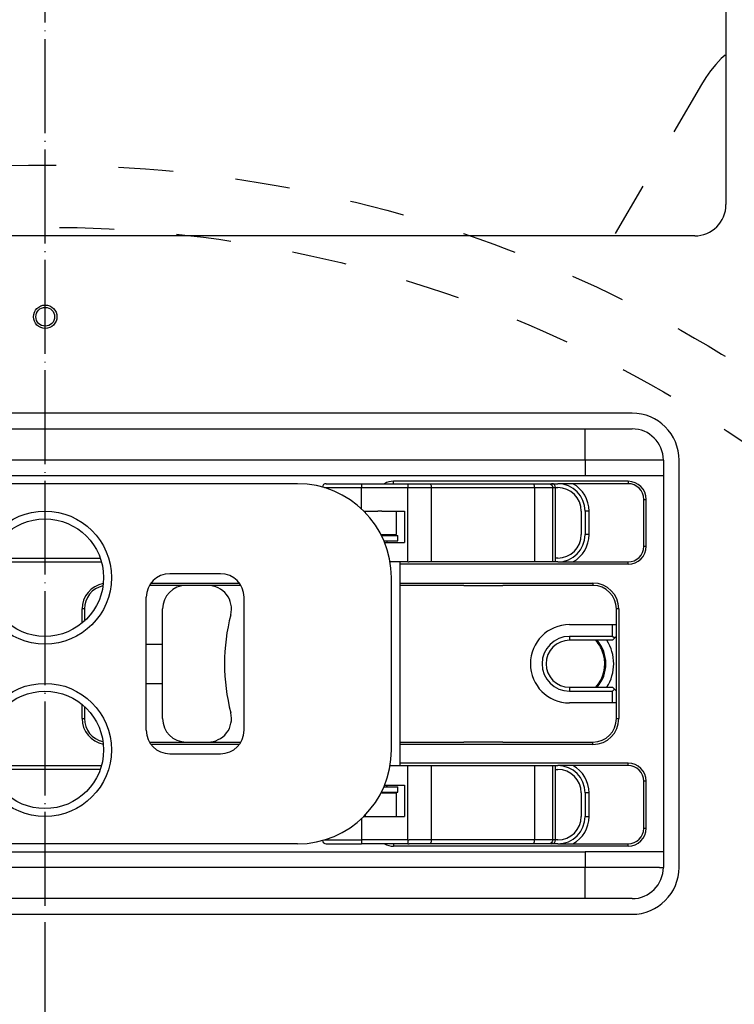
# Model space of a CAD drawing. Extents: x -1809 to 6113, y -4129 to 1471.
# Tile 142 of 197: x 2599 to 2690, y -1762 to -1637. Entities that reach past the tile are written whole.
import ezdxf

# ---------------------------------------------------------------- set-up
doc = ezdxf.new("R2010")
doc.units = 0
doc.linetypes.add('DASHED', pattern=[15, 7, -8])
doc.linetypes.add('DOT_CENTER', pattern=[14, 12, -1, 0, -1])
doc.layers.get('0').update_dxf_attribs({"linetype": 'CONTINUOUS'})
doc.layers.add('1', color=7, linetype='CONTINUOUS')

# ---------------------------------------------------------------- blocks, each defined once
blk = doc.blocks.new('DOWEL_PIN_5X22DIN6325__426', base_point=(2660.56, -1708.88))
at = {"color": 1, "linetype": 'CONTINUOUS'}
blk.add_line((2655.56, -1708.88), (2660.56, -1708.88), dxfattribs=at)
blk = doc.blocks.new('DOWEL_PIN_5X22DIN6325__427', base_point=(2660.56, -1728.88))
at = {"color": 1, "linetype": 'CONTINUOUS'}
blk.add_line((2660.56, -1728.88), (2655.56, -1728.88), dxfattribs=at)
blk = doc.blocks.new('NEEDLE_BEARING_0509_1__428', base_point=(2661.56, -1741.38))
at = {"color": 1, "linetype": 'CONTINUOUS'}
blk.add_line((2661.56, -1741.38), (2654.56, -1741.38), dxfattribs=at)
blk = doc.blocks.new('NEEDLE_BEARING_0509_3__430', base_point=(2661.56, -1696.38))
at = {"color": 1, "linetype": 'CONTINUOUS'}
blk.add_line((2654.56, -1696.38), (2661.56, -1696.38), dxfattribs=at)
blk = doc.blocks.new('BEARING_PARTS__431', base_point=(2661.56, -1696.38))
for name, p in [('NEEDLE_BEARING_0509_3__430', (2661.56, -1696.38)), ('DOWEL_PIN_5X22DIN6325__426', (2660.56, -1708.88)), ('DOWEL_PIN_5X22DIN6325__427', (2660.56, -1728.88)), ('NEEDLE_BEARING_0509_1__428', (2661.56, -1741.38))]:
    blk.add_blockref(name, p)
blk = doc.blocks.new('PLATE_E7018-27702__432', base_point=(2681.06, -1688.88))
at = {"color": 1, "linetype": 'CONTINUOUS'}
for p, q in [((2580.06, -1688.88), (2624.06, -1688.88)), ((2624.06, -1688.88), (2626.06, -1688.88)), ((2626.06, -1688.88), (2627.06, -1688.88)), ((2627.06, -1688.88), (2629.06, -1688.88)), ((2629.06, -1688.88), (2655.56, -1688.88)), ((2655.56, -1688.88), (2657.56, -1688.88)), ((2657.56, -1688.88), (2658.06, -1688.88)), ((2658.06, -1688.88), (2658.56, -1688.88)), ((2658.56, -1688.88), (2660.56, -1688.88)), ((2660.56, -1688.88), (2671.06, -1688.88)), ((2671.06, -1688.88), (2677.06, -1688.88)), ((2681.06, -1692.88), (2680.56, -1692.88)), ((2681.06, -1692.88), (2681.06, -1694.88)), ((2681.06, -1694.88), (2681.06, -1742.88)), ((2648.56, -1695.88), (2651.15, -1695.88)), ((2648.56, -1696.38), (2651.4, -1696.38)), ((2651.15, -1695.88), (2664.32, -1695.88)), ((2651.4, -1696.38), (2654.56, -1696.38)), ((2654.56, -1696.38), (2661.56, -1696.38)), ((2661.56, -1696.38), (2664.57, -1696.38)), ((2664.32, -1695.88), (2666.41, -1695.88)), ((2664.57, -1696.38), (2666.89, -1696.38)), ((2666.41, -1695.88), (2666.78, -1695.88)), ((2666.78, -1695.88), (2667.56, -1695.88)), ((2666.89, -1696.38), (2667.28, -1696.38)), ((2667.28, -1696.38), (2667.56, -1696.38)), ((2645.06, -1699.38), (2644.56, -1699.38)), ((2670.56, -1699.38), (2670.56, -1702.38)), ((2671.06, -1699.38), (2671.06, -1702.38)), ((2671.56, -1699.38), (2671.06, -1699.38)), ((2671.56, -1702.38), (2671.56, -1699.38)), ((2644.97, -1702.38), (2645.06, -1702.38)), ((2671.56, -1702.38), (2671.06, -1702.38)), ((2651.4, -1705.88), (2648.56, -1705.88)), ((2664.57, -1705.88), (2651.4, -1705.88)), ((2666.89, -1705.88), (2664.57, -1705.88)), ((2667.28, -1705.88), (2666.89, -1705.88)), ((2667.56, -1705.38), (2667.28, -1705.38)), ((2667.56, -1705.88), (2667.28, -1705.88)), ((2648.56, -1731.88), (2651.4, -1731.88)), ((2651.4, -1731.88), (2664.57, -1731.88)), ((2664.57, -1731.88), (2666.89, -1731.88)), ((2666.89, -1731.88), (2667.28, -1731.88)), ((2667.28, -1731.88), (2667.56, -1731.88)), ((2667.28, -1732.38), (2667.56, -1732.38)), ((2645.06, -1735.38), (2644.97, -1735.38)), ((2670.56, -1735.38), (2670.56, -1738.38)), ((2671.06, -1735.38), (2671.06, -1738.38)), ((2671.56, -1735.38), (2671.06, -1735.38)), ((2671.56, -1738.38), (2671.56, -1735.38)), ((2644.56, -1738.38), (2645.06, -1738.38)), ((2671.06, -1738.38), (2671.56, -1738.38)), ((2651.4, -1741.38), (2648.56, -1741.38)), ((2654.56, -1741.38), (2651.4, -1741.38)), ((2661.56, -1741.38), (2654.56, -1741.38)), ((2664.57, -1741.38), (2661.56, -1741.38)), ((2666.89, -1741.38), (2664.57, -1741.38)), ((2667.28, -1741.38), (2666.89, -1741.38)), ((2667.56, -1741.38), (2667.28, -1741.38)), ((2651.15, -1741.88), (2648.56, -1741.88)), ((2664.32, -1741.88), (2651.15, -1741.88)), ((2666.41, -1741.88), (2664.32, -1741.88)), ((2666.78, -1741.88), (2666.41, -1741.88)), ((2667.56, -1741.88), (2666.78, -1741.88)), ((2681.06, -1742.88), (2681.06, -1744.88)), ((2680.56, -1744.88), (2681.06, -1744.88)), ((2624.06, -1748.88), (2580.06, -1748.88)), ((2626.06, -1748.88), (2624.06, -1748.88)), ((2627.06, -1748.88), (2626.06, -1748.88)), ((2629.06, -1748.88), (2627.06, -1748.88)), ((2655.56, -1748.88), (2629.06, -1748.88)), ((2657.56, -1748.88), (2655.56, -1748.88)), ((2658.06, -1748.88), (2657.56, -1748.88)), ((2658.56, -1748.88), (2658.06, -1748.88)), ((2660.56, -1748.88), (2658.56, -1748.88)), ((2671.06, -1748.88), (2660.56, -1748.88)), ((2677.06, -1748.88), (2671.06, -1748.88))]:
    blk.add_line(p, q, dxfattribs=at)
for centre, radius, start, end in [((2677.06, -1692.88), 4, 0, 90), ((2667.56, -1699.38), 3.5, 0, 90), ((2667.56, -1699.38), 3, 0, 90), ((2667.56, -1699.38), 4, 0, 61.045), ((2648.56, -1702.38), 3.5, 180, -178.3628), ((2648.56, -1702.38), 3, 180, -178.0898), ((2667.56, -1702.38), 3, -90, 0), ((2667.56, -1702.38), 3.5, -90, 0), ((2667.56, -1702.38), 4, -61.045, 0), ((2648.56, -1702.38), 3, -164.534, -160.5288), ((2669.11, -1718.88), 4.6, -40.7057, 40.7057), ((2669.11, -1718.88), 5.6, -32.3924, 32.3924), ((2667.56, -1735.38), 3.5, 0, 90), ((2667.56, -1735.38), 3, 0, 90), ((2667.56, -1735.38), 4, 0, 61.045), ((2648.56, -1735.38), 3.5, 178.3628, 180), ((2648.56, -1735.38), 3, 178.0898, 180), ((2648.56, -1735.38), 3, 160.5288, 164.534), ((2667.56, -1738.38), 3, -90, 0), ((2667.56, -1738.38), 3.5, -90, 0), ((2667.56, -1738.38), 4, -61.045, 0), ((2677.06, -1744.88), 4, -90, 0)]:
    blk.add_arc(centre, radius, start, end, dxfattribs=at)
blk = doc.blocks.new('PLATE_ASSY_E7018-67702_433', base_point=(2681.06, -1688.88))
for name, p in [('PLATE_E7018-27702__432', (2681.06, -1688.88)), ('BEARING_PARTS__431', (2661.56, -1696.38))]:
    blk.add_blockref(name, p)
blk = doc.blocks.new('DOWEL_PIN_5X50_DIN6325_434', base_point=(2617.06, -1716.38))
at = {"color": 1, "linetype": 'CONTINUOUS'}
for p, q in [((2587.06, -1716.38), (2589.06, -1716.38)), ((2614.97, -1716.38), (2617.06, -1716.38)), ((2587.06, -1721.38), (2589.06, -1721.38)), ((2614.97, -1721.38), (2617.06, -1721.38))]:
    blk.add_line(p, q, dxfattribs=at)
blk = doc.blocks.new('LATCH_E7018-21201_1__436', base_point=(2675.06, -1708.88))
at = {"color": 1, "linetype": 'CONTINUOUS'}
for p, q in [((2622.86, -1708.88), (2620.06, -1708.88)), ((2626.56, -1708.88), (2622.86, -1708.88)), ((2627.07, -1708.88), (2626.56, -1708.88)), ((2655.56, -1708.88), (2647.37, -1708.88)), ((2655.56, -1708.88), (2660.56, -1708.88)), ((2668.07, -1708.88), (2660.56, -1708.88)), ((2672.06, -1708.88), (2668.07, -1708.88)), ((2617.06, -1725.88), (2617.06, -1711.88)), ((2675.06, -1713.88), (2675.06, -1711.88)), ((2669.06, -1713.88), (2674.56, -1713.88)), ((2674.56, -1713.88), (2675.06, -1713.88)), ((2674.56, -1715.38), (2674.56, -1713.88)), ((2675.06, -1715.38), (2675.06, -1713.88)), ((2674.56, -1715.38), (2669.06, -1715.38)), ((2669.06, -1715.38), (2669.06, -1715.88)), ((2674.56, -1715.88), (2669.06, -1715.88)), ((2674.81, -1715.63), (2674.56, -1715.38)), ((2674.81, -1715.63), (2674.56, -1715.88)), ((2675.06, -1715.38), (2674.81, -1715.63)), ((2669.06, -1721.88), (2674.56, -1721.88)), ((2669.06, -1721.88), (2669.06, -1722.38)), ((2669.06, -1722.38), (2674.56, -1722.38)), ((2674.81, -1722.13), (2674.56, -1721.88)), ((2674.81, -1722.13), (2674.56, -1722.38)), ((2674.56, -1723.88), (2674.56, -1722.38)), ((2674.81, -1722.13), (2675.06, -1722.38)), ((2675.06, -1723.88), (2675.06, -1722.38)), ((2674.56, -1723.88), (2669.06, -1723.88)), ((2675.06, -1723.88), (2674.56, -1723.88)), ((2675.06, -1725.88), (2675.06, -1723.88)), ((2620.06, -1728.88), (2622.86, -1728.88)), ((2622.86, -1728.88), (2626.06, -1728.88)), ((2626.06, -1728.88), (2627.07, -1728.88)), ((2647.37, -1728.88), (2655.56, -1728.88)), ((2660.56, -1728.88), (2655.56, -1728.88)), ((2660.56, -1728.88), (2667.97, -1728.88)), ((2667.97, -1728.88), (2672.06, -1728.88))]:
    blk.add_line(p, q, dxfattribs=at)
for centre, radius, start, end in [((2620.06, -1711.88), 3, 90, 180), ((2622.86, -1711.88), 3, -14.4775, 90), ((2672.06, -1711.88), 3, 0, 90), ((2649.97, -1718.88), 25, 165.5225, 180), ((2669.06, -1718.88), 5, 90, -90), ((2669.06, -1718.88), 3.5, 90, -90), ((2669.06, -1718.88), 3, 90, -90), ((2649.97, -1718.88), 25, 180, -165.5225), ((2622.86, -1725.88), 3, -90, 14.4775), ((2620.06, -1725.88), 3, 180, -90), ((2672.06, -1725.88), 3, -90, 0)]:
    blk.add_arc(centre, radius, start, end, dxfattribs=at)
blk = doc.blocks.new('LOCK_ASSY__437', base_point=(2675.06, -1708.88))
for name, p in [('LATCH_E7018-21201_1__436', (2675.06, -1708.88)), ('DOWEL_PIN_5X50_DIN6325_434', (2617.06, -1716.38))]:
    blk.add_blockref(name, p)
blk = doc.blocks.new('LEVER_E7018-25001__438', base_point=(2646.3, -1695.88))
at = {"color": 1, "linetype": 'CONTINUOUS'}
for p, q in [((2617.47, -1695.88), (2569.16, -1695.88)), ((2628.34, -1695.88), (2617.47, -1695.88)), ((2629.34, -1695.88), (2628.34, -1695.88)), ((2634.3, -1695.88), (2629.34, -1695.88)), ((2624.47, -1707.38), (2617.97, -1707.38)), ((2646.3, -1729.88), (2646.3, -1707.88)), ((2614.97, -1727.38), (2614.97, -1710.38)), ((2627.47, -1727.38), (2627.47, -1710.38)), ((2617.97, -1730.38), (2624.47, -1730.38)), ((2617.47, -1741.88), (2569.16, -1741.88)), ((2628.34, -1741.88), (2617.47, -1741.88)), ((2629.34, -1741.88), (2628.34, -1741.88)), ((2634.3, -1741.88), (2629.34, -1741.88))]:
    blk.add_line(p, q, dxfattribs=at)
for centre, radius in [((2602.02, -1707.88), 8.5), ((2602.02, -1707.88), 7.5), ((2602.02, -1729.88), 8.5), ((2602.02, -1729.88), 7.5)]:
    blk.add_circle(centre, radius, dxfattribs=at)
for centre, radius, start, end in [((2634.3, -1707.88), 12, 0, 90), ((2617.97, -1710.38), 3, 90, 180), ((2624.47, -1710.38), 3, 0, 90), ((2617.97, -1727.38), 3, 180, -90), ((2624.47, -1727.38), 3, -90, 0), ((2634.3, -1729.88), 12, -90, 0)]:
    blk.add_arc(centre, radius, start, end, dxfattribs=at)
blk = doc.blocks.new('RETAIN_RING_DIN6799-4__440', base_point=(2647.12, -1702.48))
at = {"color": 1, "linetype": 'CONTINUOUS'}
for p, q in [((2645.02, -1702.48), (2647.12, -1702.48)), ((2647.12, -1703.18), (2647.12, -1702.48)), ((2645.34, -1703.18), (2647.12, -1703.18))]:
    blk.add_line(p, q, dxfattribs=at)
blk = doc.blocks.new('RETAIN_RING_DIN6799-4__441', base_point=(2647.12, -1734.58))
at = {"color": 1, "linetype": 'CONTINUOUS'}
for p, q in [((2645.02, -1735.28), (2647.12, -1735.28)), ((2645.34, -1734.58), (2647.12, -1734.58)), ((2647.12, -1735.28), (2647.12, -1734.58))]:
    blk.add_line(p, q, dxfattribs=at)
blk = doc.blocks.new('CAM_E7018-25002__442', base_point=(2667.28, -1695.88))
at = {"color": 1, "linetype": 'CONTINUOUS'}
for p, q in [((2637.73, -1696.38), (2642.47, -1696.38)), ((2637.97, -1695.88), (2640.27, -1695.88)), ((2640.27, -1695.88), (2642.47, -1695.88)), ((2642.47, -1695.88), (2644.67, -1695.88)), ((2642.47, -1695.88), (2642.47, -1696.38)), ((2642.47, -1699.09), (2642.47, -1696.38)), ((2642.47, -1696.38), (2648.4, -1696.38)), ((2644.67, -1695.88), (2646.56, -1695.88)), ((2646.56, -1695.88), (2648.4, -1695.88)), ((2648.4, -1695.88), (2648.56, -1695.88)), ((2648.4, -1695.88), (2648.4, -1696.38)), ((2648.4, -1696.38), (2648.56, -1696.38)), ((2648.4, -1705.88), (2648.4, -1696.38)), ((2648.56, -1695.88), (2651.15, -1695.88)), ((2648.56, -1696.38), (2651.4, -1696.38)), ((2651.15, -1695.88), (2664.32, -1695.88)), ((2651.4, -1696.38), (2654.56, -1696.38)), ((2651.4, -1696.38), (2651.4, -1705.88)), ((2654.56, -1696.38), (2661.56, -1696.38)), ((2661.56, -1696.38), (2664.57, -1696.38)), ((2664.32, -1695.88), (2666.41, -1695.88)), ((2664.57, -1696.38), (2666.89, -1696.38)), ((2664.57, -1696.38), (2664.57, -1705.88)), ((2666.41, -1695.88), (2666.78, -1695.88)), ((2666.89, -1696.38), (2666.89, -1705.88)), ((2666.89, -1696.38), (2667.28, -1696.38)), ((2667.28, -1705.88), (2667.28, -1696.38)), ((2642.77, -1699.38), (2642.97, -1699.38)), ((2642.97, -1699.38), (2644.56, -1699.38)), ((2645.06, -1699.38), (2644.56, -1699.38)), ((2645.06, -1699.38), (2645.56, -1699.38)), ((2645.56, -1699.38), (2646.97, -1699.38)), ((2646.97, -1699.38), (2647.97, -1699.38)), ((2647.97, -1699.38), (2647.97, -1703.38)), ((2645.43, -1703.38), (2647.97, -1703.38)), ((2646.56, -1705.88), (2646.13, -1705.88)), ((2647.37, -1705.88), (2646.56, -1705.88)), ((2647.37, -1705.88), (2647.37, -1731.88)), ((2648.4, -1705.88), (2647.37, -1705.88)), ((2648.4, -1705.88), (2648.56, -1705.88)), ((2651.4, -1705.88), (2648.56, -1705.88)), ((2664.57, -1705.88), (2651.4, -1705.88)), ((2666.89, -1705.88), (2664.57, -1705.88)), ((2667.28, -1705.88), (2666.89, -1705.88)), ((2646.13, -1731.88), (2646.56, -1731.88)), ((2646.56, -1731.88), (2647.37, -1731.88)), ((2647.37, -1731.88), (2648.4, -1731.88)), ((2648.4, -1731.88), (2648.56, -1731.88)), ((2648.4, -1741.38), (2648.4, -1731.88)), ((2648.56, -1731.88), (2651.4, -1731.88)), ((2651.4, -1731.88), (2664.57, -1731.88)), ((2651.4, -1731.88), (2651.4, -1741.38)), ((2664.57, -1731.88), (2666.89, -1731.88)), ((2664.57, -1731.88), (2664.57, -1741.38)), ((2666.89, -1731.88), (2667.28, -1731.88)), ((2666.89, -1731.88), (2666.89, -1741.38)), ((2667.28, -1741.38), (2667.28, -1731.88)), ((2645.43, -1734.38), (2647.97, -1734.38)), ((2647.97, -1734.38), (2647.97, -1738.38)), ((2642.47, -1738.67), (2642.47, -1741.38)), ((2642.77, -1738.38), (2642.97, -1738.38)), ((2642.97, -1738.38), (2644.56, -1738.38)), ((2644.56, -1738.38), (2645.06, -1738.38)), ((2645.06, -1738.38), (2645.56, -1738.38)), ((2645.56, -1738.38), (2646.97, -1738.38)), ((2646.97, -1738.38), (2647.97, -1738.38)), ((2637.73, -1741.38), (2642.47, -1741.38)), ((2648.4, -1741.38), (2642.47, -1741.38)), ((2642.47, -1741.38), (2642.47, -1741.88)), ((2648.4, -1741.38), (2648.56, -1741.38)), ((2648.4, -1741.38), (2648.4, -1741.88)), ((2651.4, -1741.38), (2648.56, -1741.38)), ((2654.56, -1741.38), (2651.4, -1741.38)), ((2661.56, -1741.38), (2654.56, -1741.38)), ((2664.57, -1741.38), (2661.56, -1741.38)), ((2666.89, -1741.38), (2664.57, -1741.38)), ((2667.28, -1741.38), (2666.89, -1741.38)), ((2637.97, -1741.88), (2640.27, -1741.88)), ((2640.27, -1741.88), (2642.47, -1741.88)), ((2644.67, -1741.88), (2642.47, -1741.88)), ((2646.56, -1741.88), (2644.67, -1741.88)), ((2648.4, -1741.88), (2646.56, -1741.88)), ((2648.4, -1741.88), (2648.56, -1741.88)), ((2651.15, -1741.88), (2648.56, -1741.88)), ((2664.32, -1741.88), (2651.15, -1741.88)), ((2666.41, -1741.88), (2664.32, -1741.88)), ((2666.78, -1741.88), (2666.41, -1741.88))]:
    blk.add_line(p, q, dxfattribs=at)
for centre, start, end in [((2637.97, -1696.38), 90, 171.6987), ((2666.78, -1696.38), 0, 90), ((2637.97, -1741.38), -171.6987, -90), ((2666.78, -1741.38), -90, 0)]:
    blk.add_arc(centre, 0.5, start, end, dxfattribs=at)
for points in [[(2651.15, -1695.88), (2651.19, -1695.88), (2651.24, -1695.9), (2651.31, -1695.99), (2651.35, -1696.05), (2651.39, -1696.2), (2651.4, -1696.29), (2651.4, -1696.38)], [(2664.32, -1695.88), (2664.37, -1695.88), (2664.41, -1695.9), (2664.49, -1695.99), (2664.52, -1696.05), (2664.56, -1696.2), (2664.57, -1696.29), (2664.57, -1696.38)], [(2666.41, -1695.88), (2666.5, -1695.88), (2666.58, -1695.9), (2666.72, -1695.99), (2666.78, -1696.05), (2666.87, -1696.2), (2666.89, -1696.29), (2666.89, -1696.38)], [(2651.4, -1741.38), (2651.4, -1741.47), (2651.39, -1741.55), (2651.35, -1741.7), (2651.31, -1741.77), (2651.24, -1741.86), (2651.19, -1741.88), (2651.15, -1741.88)], [(2664.57, -1741.38), (2664.57, -1741.47), (2664.56, -1741.55), (2664.52, -1741.7), (2664.49, -1741.77), (2664.41, -1741.86), (2664.37, -1741.88), (2664.32, -1741.88)], [(2666.89, -1741.38), (2666.89, -1741.47), (2666.87, -1741.55), (2666.78, -1741.7), (2666.72, -1741.77), (2666.58, -1741.86), (2666.5, -1741.88), (2666.41, -1741.88)]]:
    blk.add_open_spline(points, degree=3, knots=[0, 0, 0, 0, 1, 1, 2, 2, 3, 3, 3, 3], dxfattribs=at)
blk = doc.blocks.new('PIN_E7018-23702_1__443', base_point=(2644.97, -1695.88))
at = {"color": 1, "linetype": 'CONTINUOUS'}
for p, q in [((2640.27, -1695.88), (2642.47, -1695.88)), ((2642.47, -1695.88), (2644.67, -1695.88)), ((2644.97, -1702.39), (2644.97, -1702.38)), ((2644.97, -1735.38), (2644.97, -1735.37)), ((2640.27, -1741.88), (2642.47, -1741.88)), ((2644.67, -1741.88), (2642.47, -1741.88))]:
    blk.add_line(p, q, dxfattribs=at)
blk = doc.blocks.new('RAIL_E7018-23701_1__446', base_point=(2646.97, -1695.88))
at = {"color": 1, "linetype": 'CONTINUOUS'}
for p, q in [((2617.47, -1695.88), (2569.16, -1695.88)), ((2628.34, -1695.88), (2617.47, -1695.88)), ((2629.34, -1695.88), (2628.34, -1695.88)), ((2642.77, -1699.38), (2642.97, -1699.38)), ((2642.97, -1699.58), (2642.97, -1699.38)), ((2642.97, -1699.38), (2644.56, -1699.38)), ((2645.06, -1699.38), (2644.56, -1699.38)), ((2645.06, -1699.38), (2645.56, -1699.38)), ((2645.56, -1699.38), (2646.97, -1699.38)), ((2646.97, -1702.38), (2646.97, -1699.38)), ((2644.97, -1702.38), (2645.06, -1702.38)), ((2645.06, -1702.38), (2645.56, -1702.38)), ((2645.56, -1702.38), (2646.97, -1702.38)), ((2594.79, -1705.88), (2609.24, -1705.88)), ((2594.95, -1705.38), (2609.09, -1705.38))]:
    blk.add_line(p, q, dxfattribs=at)
blk = doc.blocks.new('RAIL_E7018-23701_2__447', base_point=(2646.97, -1731.88))
at = {"color": 1, "linetype": 'CONTINUOUS'}
for p, q in [((2594.79, -1731.88), (2609.24, -1731.88)), ((2609.09, -1732.38), (2594.95, -1732.38)), ((2645.06, -1735.38), (2644.97, -1735.38)), ((2645.06, -1735.38), (2645.56, -1735.38)), ((2645.56, -1735.38), (2646.97, -1735.38)), ((2646.97, -1738.38), (2646.97, -1735.38)), ((2642.77, -1738.38), (2642.97, -1738.38)), ((2642.97, -1738.38), (2642.97, -1738.18)), ((2642.97, -1738.38), (2644.56, -1738.38)), ((2644.56, -1738.38), (2645.06, -1738.38)), ((2645.06, -1738.38), (2645.56, -1738.38)), ((2645.56, -1738.38), (2646.97, -1738.38)), ((2617.47, -1741.88), (2569.16, -1741.88)), ((2628.34, -1741.88), (2617.47, -1741.88)), ((2629.34, -1741.88), (2628.34, -1741.88))]:
    blk.add_line(p, q, dxfattribs=at)
blk = doc.blocks.new('CLAMP_ASSY__448', base_point=(2667.28, -1695.88))
for name, p in [('RAIL_E7018-23701_1__446', (2646.97, -1695.88)), ('LEVER_E7018-25001__438', (2646.3, -1695.88)), ('CAM_E7018-25002__442', (2667.28, -1695.88)), ('PIN_E7018-23702_1__443', (2644.97, -1695.88)), ('RETAIN_RING_DIN6799-4__440', (2647.12, -1702.48)), ('RAIL_E7018-23701_2__447', (2646.97, -1731.88)), ('RETAIN_RING_DIN6799-4__441', (2647.12, -1734.58))]:
    blk.add_blockref(name, p)
blk = doc.blocks.new('PIN_E7018-23703_8__450', base_point=(2660.56, -1744.88))
at = {"color": 1, "linetype": 'CONTINUOUS'}
for p, q in [((2656.06, -1744.88), (2655.56, -1744.88)), ((2660.06, -1744.88), (2656.06, -1744.88)), ((2660.5, -1744.88), (2660.06, -1744.88)), ((2660.56, -1744.88), (2660.5, -1744.88)), ((2657.56, -1748.88), (2655.56, -1748.88)), ((2660.56, -1748.88), (2658.56, -1748.88))]:
    blk.add_line(p, q, dxfattribs=at)
blk = doc.blocks.new('PIN_E7018-23703_7__451', base_point=(2629.06, -1744.88))
at = {"color": 1, "linetype": 'CONTINUOUS'}
for p, q in [((2624.56, -1744.88), (2624.06, -1744.88)), ((2628.56, -1744.88), (2624.56, -1744.88)), ((2629, -1744.88), (2628.56, -1744.88)), ((2629.06, -1744.88), (2629, -1744.88)), ((2626.06, -1748.88), (2624.06, -1748.88)), ((2629.06, -1748.88), (2627.06, -1748.88))]:
    blk.add_line(p, q, dxfattribs=at)
blk = doc.blocks.new('PIN_E7018-23703_2__455', base_point=(2629.06, -1688.88))
at = {"color": 1, "linetype": 'CONTINUOUS'}
for p, q in [((2624.06, -1688.88), (2626.06, -1688.88)), ((2627.06, -1688.88), (2629.06, -1688.88)), ((2624.56, -1692.88), (2624.06, -1692.88)), ((2628.56, -1692.88), (2624.56, -1692.88)), ((2629.06, -1692.88), (2628.56, -1692.88))]:
    blk.add_line(p, q, dxfattribs=at)
blk = doc.blocks.new('PIN_E7018-23703_1__456', base_point=(2660.56, -1688.88))
at = {"color": 1, "linetype": 'CONTINUOUS'}
for p, q in [((2655.56, -1688.88), (2657.56, -1688.88)), ((2658.56, -1688.88), (2660.56, -1688.88)), ((2656.06, -1692.88), (2655.56, -1692.88)), ((2660.06, -1692.88), (2656.06, -1692.88)), ((2660.56, -1692.88), (2660.06, -1692.88))]:
    blk.add_line(p, q, dxfattribs=at)
blk = doc.blocks.new('LATCHPINS__457', base_point=(2660.56, -1688.88))
for name, p in [('PIN_E7018-23703_2__455', (2629.06, -1688.88)), ('PIN_E7018-23703_1__456', (2660.56, -1688.88)), ('PIN_E7018-23703_7__451', (2629.06, -1744.88)), ('PIN_E7018-23703_8__450', (2660.56, -1744.88))]:
    blk.add_blockref(name, p)
blk = doc.blocks.new('Z_STAGE_PLATE__458', base_point=(2681.06, -1688.88))
at = {"color": 1, "linetype": 'CONTINUOUS'}
for p, q in [((2580.06, -1688.88), (2624.06, -1688.88)), ((2624.06, -1688.88), (2626.06, -1688.88)), ((2626.06, -1688.88), (2627.06, -1688.88)), ((2627.06, -1688.88), (2629.06, -1688.88)), ((2629.06, -1688.88), (2655.56, -1688.88)), ((2655.56, -1688.88), (2657.56, -1688.88)), ((2657.56, -1688.88), (2658.06, -1688.88)), ((2658.06, -1688.88), (2658.56, -1688.88)), ((2658.56, -1688.88), (2660.56, -1688.88)), ((2660.56, -1688.88), (2671.06, -1688.88)), ((2671.06, -1688.88), (2677.06, -1688.88)), ((2671.06, -1692.88), (2671.06, -1688.88)), ((2624.06, -1692.88), (2580.06, -1692.88)), ((2624.56, -1692.88), (2624.06, -1692.88)), ((2628.56, -1692.88), (2624.56, -1692.88)), ((2629.06, -1692.88), (2628.56, -1692.88)), ((2655.56, -1692.88), (2629.06, -1692.88)), ((2656.06, -1692.88), (2655.56, -1692.88)), ((2660.06, -1692.88), (2656.06, -1692.88)), ((2660.56, -1692.88), (2660.06, -1692.88)), ((2671.06, -1692.88), (2660.56, -1692.88)), ((2680.56, -1692.88), (2671.06, -1692.88)), ((2671.06, -1692.88), (2671.06, -1694.88)), ((2681.06, -1692.88), (2680.56, -1692.88)), ((2681.06, -1692.88), (2681.06, -1694.88)), ((2671.06, -1694.88), (2533.06, -1694.88)), ((2681.06, -1694.88), (2671.06, -1694.88)), ((2681.06, -1694.88), (2681.06, -1742.88)), ((2646.56, -1695.88), (2646.56, -1695.58)), ((2676.56, -1695.58), (2646.56, -1695.58)), ((2646.56, -1695.88), (2648.4, -1695.88)), ((2648.4, -1695.88), (2648.56, -1695.88)), ((2648.56, -1695.88), (2651.15, -1695.88)), ((2651.15, -1695.88), (2664.32, -1695.88)), ((2664.32, -1695.88), (2666.41, -1695.88)), ((2666.41, -1695.88), (2666.78, -1695.88)), ((2666.78, -1695.88), (2667.56, -1695.88)), ((2676.56, -1695.88), (2667.56, -1695.88)), ((2676.56, -1695.58), (2676.56, -1695.88)), ((2678.56, -1703.88), (2678.56, -1697.88)), ((2678.56, -1697.88), (2678.86, -1697.88)), ((2678.86, -1703.88), (2678.86, -1697.88)), ((2678.56, -1703.88), (2678.86, -1703.88)), ((2647.37, -1705.88), (2646.56, -1705.88)), ((2648.4, -1705.88), (2647.37, -1705.88)), ((2676.56, -1706.18), (2647.37, -1706.18)), ((2648.4, -1705.88), (2648.56, -1705.88)), ((2651.4, -1705.88), (2648.56, -1705.88)), ((2664.57, -1705.88), (2651.4, -1705.88)), ((2666.89, -1705.88), (2664.57, -1705.88)), ((2667.28, -1705.88), (2666.89, -1705.88)), ((2667.56, -1705.88), (2667.28, -1705.88)), ((2667.56, -1705.88), (2676.56, -1705.88)), ((2676.56, -1706.18), (2676.56, -1705.88)), ((2620.06, -1708.88), (2615.37, -1708.88)), ((2615.57, -1708.58), (2626.87, -1708.58)), ((2622.86, -1708.88), (2620.06, -1708.88)), ((2626.56, -1708.88), (2622.86, -1708.88)), ((2627.07, -1708.88), (2626.56, -1708.88)), ((2647.37, -1708.58), (2672.06, -1708.58)), ((2655.56, -1708.88), (2647.37, -1708.88)), ((2655.56, -1708.88), (2660.56, -1708.88)), ((2668.07, -1708.88), (2660.56, -1708.88)), ((2672.06, -1708.88), (2668.07, -1708.88)), ((2672.06, -1708.58), (2672.06, -1708.88)), ((2607.06, -1711.88), (2606.76, -1711.88)), ((2606.76, -1713.69), (2606.76, -1711.88)), ((2607.06, -1711.88), (2607.06, -1713.43)), ((2675.06, -1713.88), (2675.06, -1711.88)), ((2675.36, -1711.88), (2675.06, -1711.88)), ((2675.36, -1711.88), (2675.36, -1725.88)), ((2675.06, -1715.38), (2675.06, -1713.88)), ((2675.06, -1722.38), (2675.06, -1715.38)), ((2675.06, -1723.88), (2675.06, -1722.38)), ((2675.06, -1725.88), (2675.06, -1723.88)), ((2606.76, -1725.88), (2606.76, -1724.07)), ((2607.06, -1724.33), (2607.06, -1725.88)), ((2606.76, -1725.88), (2607.06, -1725.88)), ((2675.06, -1725.88), (2675.36, -1725.88)), ((2615.37, -1728.88), (2620.06, -1728.88)), ((2620.06, -1728.88), (2622.86, -1728.88)), ((2622.86, -1728.88), (2626.06, -1728.88)), ((2626.06, -1728.88), (2627.07, -1728.88)), ((2647.37, -1728.88), (2655.56, -1728.88)), ((2660.56, -1728.88), (2655.56, -1728.88)), ((2660.56, -1728.88), (2667.97, -1728.88)), ((2667.97, -1728.88), (2672.06, -1728.88)), ((2672.06, -1729.18), (2672.06, -1728.88)), ((2626.87, -1729.18), (2615.57, -1729.18)), ((2672.06, -1729.18), (2647.37, -1729.18)), ((2676.56, -1731.58), (2647.37, -1731.58)), ((2676.56, -1731.88), (2676.56, -1731.58)), ((2646.56, -1731.88), (2647.37, -1731.88)), ((2647.37, -1731.88), (2648.4, -1731.88)), ((2648.4, -1731.88), (2648.56, -1731.88)), ((2648.56, -1731.88), (2651.4, -1731.88)), ((2651.4, -1731.88), (2664.57, -1731.88)), ((2664.57, -1731.88), (2666.89, -1731.88)), ((2666.89, -1731.88), (2667.28, -1731.88)), ((2667.28, -1731.88), (2667.56, -1731.88)), ((2676.56, -1731.88), (2667.56, -1731.88)), ((2678.56, -1739.88), (2678.56, -1733.88)), ((2678.86, -1733.88), (2678.56, -1733.88)), ((2678.86, -1739.88), (2678.86, -1733.88)), ((2678.56, -1739.88), (2678.86, -1739.88)), ((2533.06, -1742.88), (2671.06, -1742.88)), ((2646.56, -1741.88), (2646.56, -1742.18)), ((2648.4, -1741.88), (2646.56, -1741.88)), ((2676.56, -1742.18), (2646.56, -1742.18)), ((2648.4, -1741.88), (2648.56, -1741.88)), ((2651.15, -1741.88), (2648.56, -1741.88)), ((2664.32, -1741.88), (2651.15, -1741.88)), ((2666.41, -1741.88), (2664.32, -1741.88)), ((2666.78, -1741.88), (2666.41, -1741.88)), ((2667.56, -1741.88), (2666.78, -1741.88)), ((2667.56, -1741.88), (2676.56, -1741.88)), ((2681.06, -1742.88), (2671.06, -1742.88)), ((2671.06, -1742.88), (2671.06, -1744.88)), ((2676.56, -1742.18), (2676.56, -1741.88)), ((2681.06, -1742.88), (2681.06, -1744.88)), ((2624.06, -1744.88), (2580.06, -1744.88)), ((2624.56, -1744.88), (2624.06, -1744.88)), ((2628.56, -1744.88), (2624.56, -1744.88)), ((2629, -1744.88), (2628.56, -1744.88)), ((2629.06, -1744.88), (2629, -1744.88)), ((2655.56, -1744.88), (2629.06, -1744.88)), ((2656.06, -1744.88), (2655.56, -1744.88)), ((2660.06, -1744.88), (2656.06, -1744.88)), ((2660.5, -1744.88), (2660.06, -1744.88)), ((2660.56, -1744.88), (2660.5, -1744.88)), ((2671.06, -1744.88), (2660.56, -1744.88)), ((2671.06, -1748.88), (2671.06, -1744.88)), ((2680.56, -1744.88), (2671.06, -1744.88)), ((2680.56, -1744.88), (2681.06, -1744.88)), ((2624.06, -1748.88), (2580.06, -1748.88)), ((2626.06, -1748.88), (2624.06, -1748.88)), ((2627.06, -1748.88), (2626.06, -1748.88)), ((2629.06, -1748.88), (2627.06, -1748.88)), ((2655.56, -1748.88), (2629.06, -1748.88)), ((2657.56, -1748.88), (2655.56, -1748.88)), ((2658.06, -1748.88), (2657.56, -1748.88)), ((2658.56, -1748.88), (2658.06, -1748.88)), ((2660.56, -1748.88), (2658.56, -1748.88)), ((2671.06, -1748.88), (2660.56, -1748.88)), ((2677.06, -1748.88), (2671.06, -1748.88))]:
    blk.add_line(p, q, dxfattribs=at)
for centre, radius, start, end in [((2677.06, -1692.88), 4, 0, 90), ((2646.56, -1697.88), 2.3, 90, 119.5918), ((2676.56, -1697.88), 2.3, 0, 90), ((2676.56, -1697.88), 2, 0, 90), ((2676.56, -1703.88), 2, -90, 0), ((2676.56, -1703.88), 2.3, -90, 0), ((2610.06, -1711.88), 3.3, 100.1768, 180), ((2610.06, -1711.88), 3, 101.9521, 180), ((2672.06, -1711.88), 3.3, 0, 90), ((2672.06, -1711.88), 3, 0, 90), ((2610.06, -1725.88), 3.3, 180, -100.1768), ((2610.06, -1725.88), 3, 180, -101.9521), ((2672.06, -1725.88), 3, -90, 0), ((2672.06, -1725.88), 3.3, -90, 0), ((2676.56, -1733.88), 2.3, 0, 90), ((2676.56, -1733.88), 2, 0, 90), ((2676.56, -1739.88), 2, -90, 0), ((2676.56, -1739.88), 2.3, -90, 0), ((2646.56, -1739.88), 2.3, -119.5918, -90), ((2677.06, -1744.88), 4, -90, 0)]:
    blk.add_arc(centre, radius, start, end, dxfattribs=at)
blk = doc.blocks.new('Z-STAGE_ASSY__459', base_point=(2681.06, -1688.88))
for name, p in [('Z_STAGE_PLATE__458', (2681.06, -1688.88)), ('LATCHPINS__457', (2660.56, -1688.88)), ('CLAMP_ASSY__448', (2667.28, -1695.88)), ('LOCK_ASSY__437', (2675.06, -1708.88))]:
    blk.add_blockref(name, p)
blk = doc.blocks.new('E7018FA_ASSY_2__460', base_point=(2681.06, -1688.88))
for name in ['PLATE_ASSY_E7018-67702_433', 'Z-STAGE_ASSY__459']:
    blk.add_blockref(name, (2681.06, -1688.88))
blk = doc.blocks.new('E7018FA__461', base_point=(2681.06, -1688.88))
blk.add_blockref('E7018FA_ASSY_2__460', (2681.06, -1688.88))
blk = doc.blocks.new('DUT_BOARD__462', base_point=(2809.88, -1537.57))
at = {"color": 1, "linetype": 'CONTINUOUS'}
for p, q in [((2689.06, -1541.57), (2689.06, -1660.23)), ((2685.06, -1664.23), (2519.06, -1664.23))]:
    blk.add_line(p, q, dxfattribs=at)
blk.add_arc((2685.06, -1660.23), 4, -90, 0, dxfattribs=at)
blk = doc.blocks.new('BUSHING_E7018-21702_1__502', base_point=(2673.56, -1713.88))
at = {"color": 1, "linetype": 'CONTINUOUS'}
for radius, start, end in [(5, 90, -90), (4.5, 15, 41.8103), (4.5, -41.8103, 15)]:
    blk.add_arc((2669.06, -1718.88), radius, start, end, dxfattribs=at)
blk = doc.blocks.new('BUSHINGS_POGOTOWER__504', base_point=(2673.56, -1713.88))
blk.add_blockref('BUSHING_E7018-21702_1__502', (2673.56, -1713.88))
blk = doc.blocks.new('SMALLPARTS__570', base_point=(2852.36, -1481.88))
blk.add_blockref('BUSHINGS_POGOTOWER__504', (2673.56, -1713.88))
blk = doc.blocks.new('E7018-24101__571', base_point=(2838.86, -1521.88))
at = {"color": 1, "linetype": 'CONTINUOUS'}
for p, q in [((2689.06, -1541.57), (2689.06, -1660.23)), ((2685.06, -1664.23), (2519.06, -1664.23)), ((2677.06, -1686.88), (2527.06, -1686.88)), ((2683.06, -1744.88), (2683.06, -1692.88)), ((2527.06, -1750.88), (2677.06, -1750.88))]:
    blk.add_line(p, q, dxfattribs=at)
for radius in [1.5, 1.2]:
    blk.add_circle((2602.06, -1674.56), radius, dxfattribs=at)
for centre, radius, start, end in [((2685.06, -1660.23), 4, -90, 0), ((2677.06, -1692.88), 6, 0, 90), ((2677.06, -1744.88), 6, -90, 0)]:
    blk.add_arc(centre, radius, start, end, dxfattribs=at)
blk = doc.blocks.new('E7018-64101__572', base_point=(2852.36, -1481.88))
for name, p in [('SMALLPARTS__570', (2852.36, -1481.88)), ('E7018-24101__571', (2838.86, -1521.88))]:
    blk.add_blockref(name, p)
blk = doc.blocks.new('STIFF_ASSY_DUTBD__573', base_point=(2852.36, -1481.88))
for name, p in [('E7018-64101__572', (2852.36, -1481.88)), ('DUT_BOARD__462', (2809.88, -1537.57))]:
    blk.add_blockref(name, p)
blk = doc.blocks.new('A1__574', base_point=(2852.36, -1481.88))
for name, p in [('STIFF_ASSY_DUTBD__573', (2852.36, -1481.88)), ('E7018FA__461', (2681.06, -1688.88))]:
    blk.add_blockref(name, p)
blk = doc.blocks.new('FRONT1__575', base_point=(2852.36, -1481.88))
blk.add_blockref('A1__574', (2852.36, -1481.88))
blk = doc.blocks.new('L1__576', base_point=(2852.36, -1481.88))
blk.add_blockref('FRONT1__575', (2852.36, -1481.88))
blk = doc.blocks.new('HEADPLATE_EG__638', base_point=(2054.3, -2191.02))
at = {"layer": '1', "color": 1, "linetype": 'DOT_CENTER'}
blk.add_line((2602.06, -2060), (2602.06, -1583.75), dxfattribs=at)
at = {"layer": '1', "color": 7, "linetype": 'DASHED'}
blk.add_line((2685.91, -1644.89), (2671.28, -1670.24), dxfattribs=at)
for radius in [166.69, 158.75]:
    blk.add_circle((2602.06, -1821.88), radius, dxfattribs=at)
blk.add_arc((2699.66, -1652.83), 15.87, -30, 150, dxfattribs=at)

msp = doc.modelspace()

# ---------------------------------------------------------------- block references
msp.add_blockref('L1__576', (2852.36, -1481.88))
at = {"layer": '1'}
msp.add_blockref('HEADPLATE_EG__638', (2054.3, -2191.02), dxfattribs=at)

doc.saveas('drawing.dxf')
